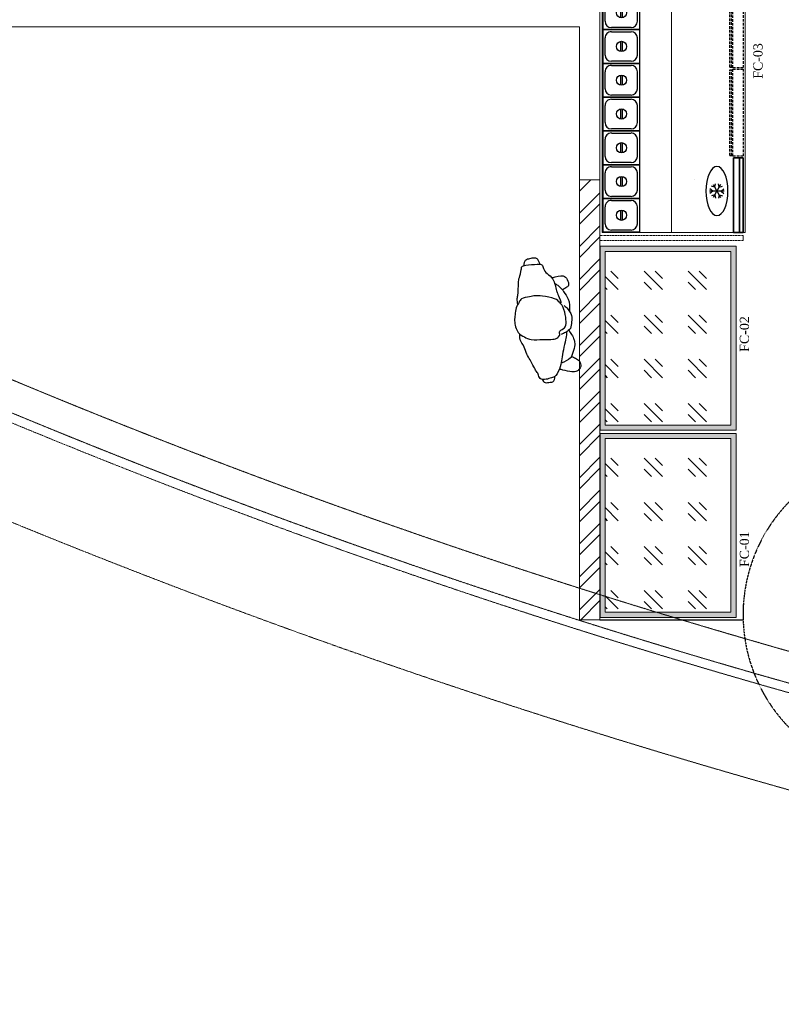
# Model space of a CAD drawing. Header units: inches. Extents: x 1703 to 137267, y -37098 to 14102.
# Tile 96 of 142: x 93562 to 97288, y 731 to 5546. Entities that reach past the tile are written whole.
import ezdxf

# ---------------------------------------------------------------- set-up
doc = ezdxf.new("R2010")
doc.units = ezdxf.units.IN
doc.header["$MEASUREMENT"] = 0
for name, pattern in [('DASHED', [0.75, 0.5, -0.25]), ('DASHED2', [0.375, 0.25, -0.125]), ('HIDDEN', [0.375, 0.25, -0.125]), ('LEVEL-F-OVERALL LAYOUT$0$HIDDEN', [0.375, 0.25, -0.125]), ('LEVEL-F-OVERALL LAYOUT$0$Hidden 2mm', [3, 2, -1])]:
    doc.linetypes.add(name, pattern=pattern)
for name, color, linetype in [('AG-PEOPLE', 8, 'Continuous'), ('BA-DEMOLISTION WALL', 3, 'Continuous'), ('CT_PARTITION WALL', 180, 'Continuous'), ('DOOR', 7, 'Continuous'), ('elevation line', 1, 'Continuous'), ('EQUI.', 4, 'Continuous'), ('HATCH', 8, 'Continuous'), ('IQ_200_3D', 1, 'Continuous'), ('kitchen equip1', 8, 'Continuous')]:
    doc.layers.add(name, color=color, linetype=linetype)
for name, color, linetype, lineweight in [('CKD - Kit Text', 171, 'Continuous', 13), ('CKD Equipments', 252, 'Continuous', 0), ('Equipments CKD', 252, 'Continuous', 0), ('LEVEL-F-OVERALL LAYOUT$0$A-DETL', 251, 'Continuous', 15), ('LEVEL-F-OVERALL LAYOUT$0$I-FLOR-OVHD', 251, 'LEVEL-F-OVERALL LAYOUT$0$HIDDEN', 18)]:
    doc.layers.add(name, color=color, linetype=linetype, lineweight=lineweight)
doc.styles.add('style12', font='BOOKOSI.TTF')

# ---------------------------------------------------------------- blocks, each defined once
blk = doc.blocks.new('15')
at = {"layer": 'AG-PEOPLE'}
for points, knots in [([(-74.9, 102.2), (-87.3, 103.4), (-102.2, 104.4), (-122.4, 96.1), (-179, 92.2), (-201.7, 86.9), (-239.9, 70.8), (-259.4, 71.9), (-264.7, 46.5), (-263.7, -5.3), (-262.5, -33.7), (-235.3, -36), (-215.1, -49), (-187.5, -84.9), (-130.9, -88.3), (-107.8, -96.8), (-68.1, -110.1)], [6.336389, 6.336389, 6.336389, 6.336389, 6.537667, 6.800059, 7.37971, 7.71926, 8.092946, 8.308631, 8.544876, 8.921489, 9.16867, 9.425346, 9.786299, 10.132859, 10.546398, 10.784625, 10.784625, 10.784625, 10.784625]), ([(-107.7, 42.8), (-108.9, 31.8), (-112.4, 14.4), (-105.5, -20.8), (-93.2, -81.6), (-66.8, -104.5), (-42.7, -120.1), (4.4, -127.7), (44.6, -126.7), (60.3, -114), (74.1, -84.1), (86.9, -94.7), (104.6, -80.4), (110.5, -54.1), (104, -7.1), (106.7, 50.6), (85.9, 82.8), (66.6, 117.5), (2.9, 127.9), (-24.1, 118.7), (-59.9, 115.1), (-83.6, 94.6), (-105, 85.2), (-106.3, 55.8), (-107.7, 42.8)], [0, 0, 0, 0, 0.297584, 0.631064, 1.068635, 1.39533, 1.69617, 2.097861, 2.458938, 2.716293, 3.010442, 3.199165, 3.447293, 3.731671, 4.119196, 4.541864, 4.881702, 5.22714, 5.673063, 5.989311, 6.327668, 6.644571, 6.906626, 7.259736, 7.259736, 7.259736, 7.259736]), ([(77.7, -124.6), (100, -122.8), (135.8, -110.5), (200.3, -91.3), (238.6, -86), (294.2, -56.2), (295.3, -32.4), (303.2, -8.2), (298.9, 27.2), (269.5, 27.4), (257, 41.2), (201, 60.8), (175.6, 78), (130.3, 86), (104.4, 105.3), (92.3, 105.2), (71.3, 104.1)], [1.45444, 1.45444, 1.45444, 1.45444, 1.608341, 2.190332, 2.473474, 2.723913, 2.957268, 3.222842, 3.497886, 3.761391, 4.064663, 4.480615, 4.759776, 5.007102, 5.318048, 5.421629, 5.421629, 5.421629, 5.421629]), ([(-262.5, -20.9), (-267.2, -19.6), (-276, -16), (-290.7, -11.5), (-296.4, 5.9), (-292.6, 27.4), (-289.7, 47.9), (-276.6, 55.7), (-266.7, 58.6), (-261.7, 58.9)], [0, 0, 0, 0, 0.204936, 0.407613, 0.612349, 0.853232, 1.078576, 1.277206, 1.488019, 1.488019, 1.488019, 1.488019]), ([(299.6, 11.9), (303.4, 10.5), (310.2, 5.7), (319.5, 0.3), (317, -27.1), (317.1, -40.2), (305.8, -49.2), (296.8, -51.1), (292.2, -51)], [0, 0, 0, 0, 0.185845, 0.348437, 0.605768, 0.790156, 0.977812, 1.178868, 1.178868, 1.178868, 1.178868]), ([(-192, -73.6), (-196.5, -95), (-204.1, -131.1), (-178.7, -150), (-146.9, -156.9), (-137.7, -137.2), (-131.1, -126.5), (-128.6, -120.4)], [0.360496, 0.360496, 0.360496, 0.360496, 0.7344, 1.013881, 1.306887, 1.531117, 1.762107, 1.762107, 1.762107, 1.762107]), ([(-163.1, -84.9), (-160.2, -90), (-145.8, -111.4), (-108, -132.3), (-85.1, -147.1), (-56, -150.2), (-23.9, -146.4)], [0.5150736, 0.5150736, 0.5150736, 0.5150736, 0.6294553, 1.017186, 1.3780901, 1.4807756, 1.4807756, 1.4807756, 1.4807756]), ([(70.5, -136.5), (104, -155.9), (124.6, -160.6), (151.5, -161.7), (189.8, -143.2), (209, -137.1), (222.7, -103.6), (227.8, -86.8)], [2.106915, 2.106915, 2.106915, 2.106915, 2.404966, 2.688798, 3.029539, 3.280342, 3.601839, 3.601839, 3.601839, 3.601839]), ([(200.2, -139), (202.3, -145.7), (208.4, -158.5), (223.9, -180.1), (251.8, -183.9), (264.8, -172.4), (276.4, -161.2), (274.9, -132.9), (265.4, -102.9), (258.6, -81.7), (256.5, -75.6)], [0, 0, 0, 0, 0.234933, 0.498205, 0.770578, 0.985693, 1.185055, 1.441446, 1.778194, 1.904722, 1.904722, 1.904722, 1.904722]), ([(-52.4, -121.1), (-48.6, -126.4), (-41.1, -137.1), (0.7, -161.8), (29.3, -151.3), (64.1, -150.1), (80.3, -120.7), (86, -105.7), (87.8, -97.7)], [0, 0, 0, 0, 0.246088, 0.627223, 0.947124, 1.275341, 1.581551, 1.852766, 1.852766, 1.852766, 1.852766])]:
    blk.add_open_spline(points, degree=3, knots=knots, dxfattribs=at)
blk = doc.blocks.new('ZNS-MC-BASEREFUNIT')
at = {"layer": 'IQ_200_3D'}
for points in [[(0, 70, 155), (0, 70, 600), (304, 70, 600), (304, 70, 155)], [(0, 70, 600), (0, 30, 600), (304, 30, 600), (304, 70, 600)], [(0, 30, 155), (0, 70, 155), (304, 70, 155), (304, 30, 155)], [(304, 30, 500), (0, 30, 500), (0, 45, 500), (304, 45, 500)], [(0, 45, 500), (0, 45, 585), (304, 45, 585), (304, 45, 500)], [(0, 30, 585), (0, 45, 585), (304, 45, 585), (304, 30, 585)], [(0, 30, 500), (0, 30, 155), (304, 30, 155), (304, 30, 500)], [(304, 30, 600), (0, 30, 600), (0, 30, 585), (304, 30, 585)]]:
    blk.add_3dface(points, dxfattribs=at)
for points, invisible_edges in [([(0, 45, 585), (0, 70, 600), (0, 70, 155), (0, 45, 500)], 5), ([(0, 45, 500), (0, 30, 500), (0, 30, 155), (0, 70, 155)], 8), ([(0, 70, 600), (0, 45, 585), (0, 30, 585), (0, 30, 600)], 1), ([(304, 45, 585), (304, 70, 600), (304, 70, 155), (304, 45, 500)], 5), ([(304, 45, 500), (304, 30, 500), (304, 30, 155), (304, 70, 155)], 8), ([(304, 70, 600), (304, 45, 585), (304, 30, 585), (304, 30, 600)], 1)]:
    blk.add_3dface(points, dxfattribs=dict(at, invisible_edges=invisible_edges))
blk = doc.blocks.new('G$C28E28EBE')
at = {"layer": 'CKD Equipments'}
blk.add_line((360, 0, 576.1), (360, 1660, 576.1), dxfattribs=at)
at = {"layer": 'CKD Equipments', "elevation": 576.1}
blk.add_lwpolyline([(700, 1660), (700, 0), (0, 0), (0, 1660), (700, 1660)], close=True, dxfattribs=at)
at = {"layer": 'EQUI.'}
for p, q in [((517.6, 1658.7, 576.1), (695.4, 1658.7, 576.1)), ((517.6, 1493.6, 576.1), (517.6, 1658.7, 576.1)), ((558.2, 1648.5, 576.1), (654.8, 1648.5, 576.1)), ((695.4, 1658.7, 576.1), (695.4, 1493.6, 576.1)), ((527.8, 1534.2, 576.1), (527.8, 1618.1, 576.1)), ((600.2, 1600.3, 576.1), (600.2, 1551.3, 576.1)), ((610.2, 1551.3, 576.1), (610.2, 1600.3, 576.1)), ((685.2, 1618.1, 576.1), (685.2, 1534.2, 576.1)), ((517.6, 1493.6, 576.1), (695.4, 1493.6, 576.1)), ((517.6, 1328.5, 576.1), (517.6, 1493.6, 576.1)), ((517.6, 1493.6, 576.1), (695.4, 1493.6, 576.1)), ((695.4, 1493.6, 576.1), (517.6, 1493.6, 576.1)), ((654.8, 1503.8, 576.1), (558.2, 1503.8, 576.1)), ((695.4, 1493.6, 576.1), (695.4, 1328.5, 576.1)), ((527.8, 1369.1, 576.1), (527.8, 1453, 576.1)), ((558.2, 1483.4, 576.1), (654.8, 1483.4, 576.1)), ((685.2, 1453, 576.1), (685.2, 1369.1, 576.1)), ((600.2, 1435.2, 576.1), (600.2, 1386.2, 576.1)), ((610.2, 1386.2, 576.1), (610.2, 1435.2, 576.1)), ((517.6, 1328.5, 576.1), (695.4, 1328.5, 576.1)), ((517.6, 1163.4, 576.1), (517.6, 1328.5, 576.1)), ((517.6, 1328.5, 576.1), (695.4, 1328.5, 576.1)), ((517.6, 1328.5, 576.1), (695.4, 1328.5, 576.1)), ((695.4, 1328.5, 576.1), (517.6, 1328.5, 576.1)), ((654.8, 1338.7, 576.1), (558.2, 1338.7, 576.1)), ((558.2, 1318.3, 576.1), (654.8, 1318.3, 576.1)), ((558.2, 1318.3, 576.1), (654.8, 1318.3, 576.1)), ((695.4, 1328.5, 576.1), (695.4, 1163.4, 576.1)), ((527.8, 1204, 576.1), (527.8, 1287.9, 576.1)), ((600.2, 1270.1, 576.1), (600.2, 1221.1, 576.1)), ((610.2, 1221.1, 576.1), (610.2, 1270.1, 576.1)), ((685.2, 1287.9, 576.1), (685.2, 1204, 576.1)), ((517.6, 1163.4, 576.1), (695.4, 1163.4, 576.1)), ((517.6, 998.3, 576.1), (517.6, 1163.4, 576.1)), ((517.6, 1163.4, 576.1), (695.4, 1163.4, 576.1)), ((695.4, 1163.4, 576.1), (517.6, 1163.4, 576.1)), ((654.8, 1173.6, 576.1), (558.2, 1173.6, 576.1)), ((695.4, 1163.4, 576.1), (695.4, 998.3, 576.1)), ((527.8, 1038.9, 576.1), (527.8, 1122.8, 576.1)), ((558.2, 1153.2, 576.1), (654.8, 1153.2, 576.1)), ((685.2, 1122.8, 576.1), (685.2, 1038.9, 576.1)), ((600.2, 1105, 576.1), (600.2, 1056, 576.1)), ((610.2, 1056, 576.1), (610.2, 1105, 576.1)), ((517.6, 998.3, 576.1), (695.4, 998.3, 576.1)), ((517.6, 833.2, 576.1), (517.6, 998.3, 576.1)), ((517.6, 998.3, 576.1), (695.4, 998.3, 576.1)), ((695.4, 998.3, 576.1), (517.6, 998.3, 576.1)), ((654.8, 1008.5, 576.1), (558.2, 1008.5, 576.1)), ((558.2, 988.1, 576.1), (654.8, 988.1, 576.1)), ((695.4, 998.3, 576.1), (695.4, 833.2, 576.1)), ((527.8, 873.8, 576.1), (527.8, 957.7, 576.1)), ((600.2, 939.9, 576.1), (600.2, 890.9, 576.1)), ((610.2, 890.9, 576.1), (610.2, 939.9, 576.1)), ((685.2, 957.7, 576.1), (685.2, 873.8, 576.1)), ((517.6, 833.2, 576.1), (695.4, 833.2, 576.1)), ((517.6, 668.1, 576.1), (517.6, 833.2, 576.1)), ((517.6, 833.2, 576.1), (695.4, 833.2, 576.1)), ((695.4, 833.2, 576.1), (517.6, 833.2, 576.1)), ((654.8, 843.4, 576.1), (558.2, 843.4, 576.1)), ((558.2, 823, 576.1), (654.8, 823, 576.1)), ((695.4, 833.2, 576.1), (695.4, 668.1, 576.1)), ((527.8, 708.7, 576.1), (527.8, 792.6, 576.1)), ((600.2, 774.8, 576.1), (600.2, 725.8, 576.1)), ((610.2, 725.8, 576.1), (610.2, 774.8, 576.1)), ((685.2, 792.6, 576.1), (685.2, 708.7, 576.1)), ((654.8, 678.3, 576.1), (558.2, 678.3, 576.1)), ((517.6, 668.1, 576.1), (695.4, 668.1, 576.1)), ((517.6, 503, 576.1), (517.6, 668.1, 576.1)), ((517.6, 668.1, 576.1), (695.4, 668.1, 576.1)), ((695.4, 668.1, 576.1), (517.6, 668.1, 576.1)), ((527.8, 543.6, 576.1), (527.8, 627.5, 576.1)), ((558.2, 657.9, 576.1), (654.8, 657.9, 576.1)), ((685.2, 627.5, 576.1), (685.2, 543.6, 576.1)), ((695.4, 668.1, 576.1), (695.4, 503, 576.1)), ((600.2, 609.7, 576.1), (600.2, 560.7, 576.1)), ((610.2, 560.7, 576.1), (610.2, 609.7, 576.1)), ((517.6, 503, 576.1), (695.4, 503, 576.1)), ((517.6, 337.9, 576.1), (517.6, 503, 576.1)), ((517.6, 503, 576.1), (695.4, 503, 576.1)), ((695.4, 503, 576.1), (517.6, 503, 576.1)), ((654.8, 513.2, 576.1), (558.2, 513.2, 576.1)), ((558.2, 492.8, 576.1), (654.8, 492.8, 576.1)), ((695.4, 503, 576.1), (695.4, 337.9, 576.1)), ((527.8, 378.5, 576.1), (527.8, 462.4, 576.1)), ((600.2, 444.6, 576.1), (600.2, 395.6, 576.1)), ((610.2, 395.6, 576.1), (610.2, 444.6, 576.1)), ((685.2, 462.4, 576.1), (685.2, 378.5, 576.1)), ((517.6, 337.9, 576.1), (695.4, 337.9, 576.1)), ((517.6, 172.8, 576.1), (517.6, 337.9, 576.1)), ((517.6, 337.9, 576.1), (695.4, 337.9, 576.1)), ((695.4, 337.9, 576.1), (517.6, 337.9, 576.1)), ((654.8, 348.1, 576.1), (558.2, 348.1, 576.1)), ((695.4, 337.9, 576.1), (695.4, 172.8, 576.1)), ((527.8, 213.4, 576.1), (527.8, 297.3, 576.1)), ((558.2, 327.7, 576.1), (654.8, 327.7, 576.1)), ((685.2, 297.3, 576.1), (685.2, 213.4, 576.1)), ((600.2, 279.5, 576.1), (600.2, 230.5, 576.1)), ((610.2, 230.5, 576.1), (610.2, 279.5, 576.1)), ((517.6, 172.8, 576.1), (695.4, 172.8, 576.1)), ((517.6, 172.8, 576.1), (695.4, 172.8, 576.1)), ((695.4, 172.8, 576.1), (517.6, 172.8, 576.1)), ((517.6, 172.8, 576.1), (695.4, 172.8, 576.1)), ((517.6, 7.7, 576.1), (517.6, 172.8, 576.1)), ((517.6, 172.8, 576.1), (695.4, 172.8, 576.1)), ((695.4, 172.8, 576.1), (517.6, 172.8, 576.1)), ((654.8, 183, 576.1), (558.2, 183, 576.1)), ((654.8, 183, 576.1), (558.2, 183, 576.1)), ((558.2, 162.6, 576.1), (654.8, 162.6, 576.1)), ((695.4, 172.8, 576.1), (695.4, 7.7, 576.1)), ((527.8, 48.3, 576.1), (527.8, 132.2, 576.1)), ((600.2, 114.4, 576.1), (600.2, 65.4, 576.1)), ((610.2, 65.4, 576.1), (610.2, 114.4, 576.1)), ((685.2, 132.2, 576.1), (685.2, 48.3, 576.1)), ((517.6, 7.7, 576.1), (695.4, 7.7, 576.1)), ((517.6, 7.7, 576.1), (695.4, 7.7, 576.1)), ((695.4, 7.7, 576.1), (517.6, 7.7, 576.1)), ((654.8, 17.9, 576.1), (558.2, 17.9, 576.1))]:
    blk.add_line(p, q, dxfattribs=at)
for centre in [(605.2, 1575.8, 576.1), (605.2, 1410.7, 576.1), (605.2, 1245.6, 576.1), (605.2, 1080.5, 576.1), (605.2, 915.4, 576.1), (605.2, 750.3, 576.1), (605.2, 585.2, 576.1), (605.2, 420.1, 576.1), (605.2, 255, 576.1), (605.2, 89.9, 576.1)]:
    blk.add_circle(centre, 25, dxfattribs=at)
for centre, start, end in [((558.2, 1618.1, 576.1), 90, 180), ((654.8, 1618.1, 576.1), 0, 90), ((558.2, 1534.2, 576.1), 180, 270), ((654.8, 1534.2, 576.1), 270, 0), ((558.2, 1453, 576.1), 90, 180), ((654.8, 1453, 576.1), 0, 90), ((558.2, 1369.1, 576.1), 180, 270), ((654.8, 1369.1, 576.1), 270, 0), ((558.2, 1287.9, 576.1), 90, 180), ((654.8, 1287.9, 576.1), 0, 90), ((558.2, 1204, 576.1), 180, 270), ((654.8, 1204, 576.1), 270, 0), ((558.2, 1122.8, 576.1), 90, 180), ((654.8, 1122.8, 576.1), 0, 90), ((558.2, 1038.9, 576.1), 180, 270), ((654.8, 1038.9, 576.1), 270, 0), ((558.2, 957.7, 576.1), 90, 180), ((654.8, 957.7, 576.1), 0, 90), ((558.2, 873.8, 576.1), 180, 270), ((654.8, 873.8, 576.1), 270, 0), ((558.2, 792.6, 576.1), 90, 180), ((654.8, 792.6, 576.1), 0, 90), ((558.2, 708.7, 576.1), 180, 270), ((654.8, 708.7, 576.1), 270, 0), ((558.2, 627.5, 576.1), 90, 180), ((654.8, 627.5, 576.1), 0, 90), ((558.2, 543.6, 576.1), 180, 270), ((654.8, 543.6, 576.1), 270, 0), ((558.2, 462.4, 576.1), 90, 180), ((654.8, 462.4, 576.1), 0, 90), ((558.2, 378.5, 576.1), 180, 270), ((654.8, 378.5, 576.1), 270, 0), ((558.2, 297.3, 576.1), 90, 180), ((654.8, 297.3, 576.1), 0, 90), ((558.2, 213.4, 576.1), 180, 270), ((654.8, 213.4, 576.1), 270, 0), ((558.2, 132.2, 576.1), 90, 180), ((654.8, 132.2, 576.1), 0, 90), ((558.2, 48.3, 576.1), 180, 270), ((654.8, 48.3, 576.1), 270, 0)]:
    blk.add_arc(centre, 30.5, start, end, dxfattribs=at)
at = {"layer": 'Equipments CKD'}
for p, q in [((249.3, 1399.2, -83.9), (249.3, 1399.2, -83.9)), ((700, 0, 576.1), (10, 0, 576.1)), ((10, 0, 576.1), (700, 0, 576.1)), ((10, 0, 576.1), (700, 0, 576.1)), ((532.2, 0, 576.1), (700, 0, 576.1)), ((700, 0, 576.1), (532.2, 0, 576.1))]:
    blk.add_line(p, q, dxfattribs=at)
at = {"layer": 'kitchen equip1', "ltscale": 700}
for p, q in [((102.2, 1457.3, -83.9), (174.2, 1457.3, -83.9)), ((117.2, 1457.3, -83.9), (104.1, 1468.8, -83.9)), ((117.2, 1457.3, -83.9), (104.1, 1445.8, -83.9)), ((127.7, 1475.5, -83.9), (111.2, 1481.1, -83.9)), ((120.2, 1426.1, -83.9), (156.2, 1488.5, -83.9)), ((156.2, 1426.1, -83.9), (120.2, 1488.5, -83.9)), ((127.7, 1475.5, -83.9), (131.1, 1492.6, -83.9)), ((148.7, 1475.5, -83.9), (145.3, 1492.6, -83.9)), ((148.7, 1475.5, -83.9), (165.2, 1481.1, -83.9)), ((159.2, 1457.3, -83.9), (172.3, 1468.8, -83.9)), ((159.2, 1457.3, -83.9), (172.3, 1445.8, -83.9)), ((127.7, 1439.1, -83.9), (111.2, 1433.5, -83.9)), ((127.7, 1439.1, -83.9), (131.1, 1422, -83.9)), ((148.7, 1439.1, -83.9), (145.3, 1422, -83.9)), ((148.7, 1439.1, -83.9), (165.2, 1433.5, -83.9))]:
    blk.add_line(p, q, dxfattribs=at)
at = {"layer": 'kitchen equip1', "linetype": 'DASHED', "ltscale": 25}
for p, q in [((75, 1283, 576.1), (60, 1283, 576.1)), ((67.5, 1283, 576.1), (67.5, 864.4, 576.1)), ((75, 1283, 576.1), (75, 864.4, 576.1)), ((75, 864.4, 576.1), (60, 864.4, 576.1)), ((75, 851.1, 576.1), (60, 851.1, 576.1)), ((67.5, 851.1, 576.1), (67.5, 432.5, 576.1)), ((75, 851.1, 576.1), (75, 432.5, 576.1)), ((75, 432.5, 576.1), (60, 432.5, 576.1)), ((75, 422.3, 576.1), (60, 422.3, 576.1)), ((67.5, 422.3, 576.1), (67.5, 3.7, 576.1)), ((75, 422.3, 576.1), (75, 3.7, 576.1)), ((75, 3.7, 576.1), (60, 3.7, 576.1))]:
    blk.add_line(p, q, dxfattribs=at)
at = {"layer": 'kitchen equip1', "linetype": 'DASHED', "ltscale": 25, "elevation": 576.1}
for points in [[(60, 1286.7), (60, 860.7), (10, 860.7), (10, 1286.7)], [(60, 854.8), (60, 428.8), (10, 428.8), (10, 854.8)], [(60, 426), (60, 0), (10, 0), (10, 426)]]:
    blk.add_lwpolyline(points, close=True, dxfattribs=at)
at = {"layer": 'kitchen equip1', "ltscale": 700, "extrusion": (0, 0, -1)}
blk.add_ellipse((138.2, 1457.3, -83.9), major_axis=(0, -120), ratio=0.45, dxfattribs=at)
at = {"layer": 'kitchen equip1', "ltscale": 700, "xscale": -1.2, "yscale": 1.2, "zscale": 1.2, "rotation": 270}
blk.add_blockref('ZNS-MC-BASEREFUNIT', (-26, 1295.2, -10243.3), dxfattribs=at)

msp = doc.modelspace()

# ---------------------------------------------------------------- hatches: boundary and pattern name
at = {"layer": 'BA-DEMOLISTION WALL', "ltscale": 1000, "true_color": 0xeea205}
h = msp.add_hatch(dxfattribs=at)
h.set_pattern_fill('GOST_GLASS', color=40, scale=25.4, angle=90)
h.set_pattern_definition([(315, (1885483.14, 2451831.09), (-3e-13, -215.526147), [127, -177.8]), (315, (1885483.14, 2451777.2), (-3e-13, -215.526147), [50.8, -254]), (315, (1885537.02, 2451831.09), (-3e-13, -215.526147), [50.8, -254])])
h.paths.add_polyline_path([(97041.6, 3563), (97041.6, 4413), (96426.6, 4413), (96426.6, 3563)])
h = msp.add_hatch(dxfattribs=at)
h.set_pattern_fill('GOST_GLASS', color=40, scale=25.4, angle=90)
h.set_pattern_definition([(315, (1885483.14, 2450916.09), (-3e-13, -215.526147), [127, -177.8]), (315, (1885483.14, 2450862.2), (-3e-13, -215.526147), [50.8, -254]), (315, (1885537.02, 2450916.09), (-3e-13, -215.526147), [50.8, -254])])
h.paths.add_polyline_path([(97041.6, 2648), (97041.6, 3498), (96426.6, 3498), (96426.6, 2648)])
at = {"layer": 'CKD Equipments'}
h = msp.add_hatch(color=4, dxfattribs=at)
h.dxf.hatch_style = 1
h.paths.add_polyline_path([(97066.6, 3538), (97066.6, 4438), (96401.6, 4438), (96401.6, 3538)])
h.paths.add_polyline_path([(97041.6, 3563), (97041.6, 4413), (96426.6, 4413), (96426.6, 3563)], flags=16)
h = msp.add_hatch(color=4, dxfattribs=at)
h.dxf.hatch_style = 1
h.paths.add_polyline_path([(97066.6, 2623), (97066.6, 3523), (96401.6, 3523), (96401.6, 2623)])
h.paths.add_polyline_path([(97041.6, 2648), (97041.6, 3498), (96426.6, 3498), (96426.6, 2648)], flags=16)
at = {"layer": 'HATCH'}
h = msp.add_hatch(dxfattribs=at)
h.set_pattern_fill('ANSI32', color=6, scale=304.8)
h.set_pattern_definition([(45, (-5583535.63, 585743.69), (-80.822305, 80.822305), []), (45, (-5583481.75, 585743.69), (-80.822305, 80.822305), [])])
h.paths.add_polyline_path([(96300.7, 4762.8), (96400.7, 4762.8), (96400.7, 2611.9), (96300.7, 2611.9)])

# ---------------------------------------------------------------- linework, layer by layer
at = {"layer": 'CKD Equipments', "color": 7}
for p, q in [((96400.7, 5611.9), (96400.7, 2611.9)), ((93450.7, 5511.9), (96300.7, 5511.9)), ((96300.7, 5511.9), (96300.7, 2611.9)), ((96401.6, 4762.8), (96300.7, 4762.8)), ((96300.7, 2611.9), (96400.7, 2611.9))]:
    msp.add_line(p, q, dxfattribs=at)
at = {"layer": 'CKD Equipments'}
msp.add_line((97100.7, 4490.6), (97100.7, 4466.6), dxfattribs=at)
for points in [[(96300.7, 4762.8), (96400.7, 4762.8), (96400.7, 2611.9), (96300.7, 2611.9), (96300.7, 4762.8)], [(97066.6, 3538), (97066.6, 4438), (96401.6, 4438), (96401.6, 3538), (97066.6, 3538)], [(97066.6, 2623), (97066.6, 3523), (96401.6, 3523), (96401.6, 2623), (97066.6, 2623)]]:
    msp.add_lwpolyline(points, dxfattribs=at)
for points in [[(97041.6, 3563), (97041.6, 4413), (96426.6, 4413), (96426.6, 3563)], [(97041.6, 2648), (97041.6, 3498), (96426.6, 3498), (96426.6, 2648)]]:
    msp.add_lwpolyline(points, close=True, dxfattribs=at)
at = {"layer": 'CT_PARTITION WALL', "linetype": 'DASHED2', "lineweight": 0, "ltscale": 20}
msp.add_line((97100.7, 4466.6), (96400.7, 4466.6), dxfattribs=at)
msp.add_lwpolyline([(97100.7, 4490.6), (96400.7, 4490.6)], dxfattribs=at)
at = {"layer": 'DOOR', "color": 251, "linetype": 'HIDDEN', "ltscale": 5}
msp.add_arc((97889, 2636.2), 788.2, 133.7489, 226.2901, dxfattribs=at)
at = {"layer": 'elevation line', "ltscale": 0.25}
msp.add_line((96400.7, 2611.9), (97100.7, 2611.9), dxfattribs=at)
msp.add_lwpolyline([(97100.7, 2686.9), (97100.7, 2611.9)], dxfattribs=at)
at = {"layer": 'LEVEL-F-OVERALL LAYOUT$0$A-DETL', "linetype": 'LEVEL-F-OVERALL LAYOUT$0$Hidden 2mm', "lineweight": 15}
for radius, start, end in [(33871.8, 239.34358, 257.16427), (34021.8, 239.29868, 254.96625)]:
    msp.add_arc((106575.6, 35041.7), radius, start, end, dxfattribs=at)
at = {"layer": 'LEVEL-F-OVERALL LAYOUT$0$I-FLOR-OVHD', "ltscale": 0.25}
msp.add_lwpolyline([(102610.8, 731.1, -0.019531), (99942, 1151, -0.089507), (88364.3, 5720)], format="xyb", dxfattribs=at)
for start, end in [(238.96902, 252.04841), (252.04841, 257.78854)]:
    msp.add_arc((106575.6, 35041.7), 34066.8, start, end, dxfattribs=at)

# ---------------------------------------------------------------- block references
at = {"layer": 'AG-PEOPLE', "color": 4, "xscale": -1, "rotation": 94.41792911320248}
msp.add_blockref('15', (96106.8, 4087.1), dxfattribs=at)
at = {"layer": 'CKD Equipments', "ltscale": 0.25, "rotation": 180}
msp.add_blockref('G$C28E28EBE', (97111.3, 6165.5, -576.1), dxfattribs=at)

# ---------------------------------------------------------------- texts
at = {"layer": 'CKD - Kit Text', "color": 0, "char_height": 45, "width": 1358.804, "attachment_point": 2, "rotation": 90, "style": 'style12'}
for s, insert in [('FC-03', (97151.1, 5344.2)), ('FC-02', (97084.8, 4009.1)), ('FC-01', (97084.9, 2956.7))]:
    msp.add_mtext(s, dxfattribs=dict(at, insert=insert))

doc.saveas('drawing.dxf')
